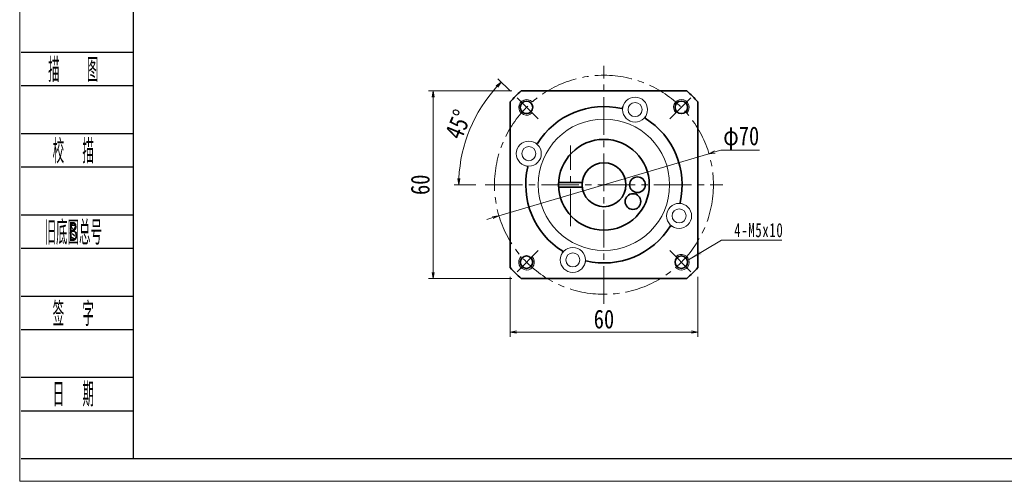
# Model space of a CAD drawing. Header units: millimetres. Extents: x -23 to 600, y -16 to 414.
# Tile 1 of 10: x -20 to 295, y -16 to 131. Entities that reach past the tile are written whole.
import ezdxf
from ezdxf.enums import TextEntityAlignment as Align

# ---------------------------------------------------------------- set-up
doc = ezdxf.new("R2010")
doc.units = ezdxf.units.MM
doc.linetypes.add('点画线', pattern=[18, 12, -2, 2, -2])
doc.layers.add('2细线层', color=4, linetype='Continuous')
doc.layers.add('6文字层', color=3, linetype='Continuous')
for name, color, linetype, lineweight in [('EB0_1', 7, 'Continuous', 35), ('中心线层', 1, '点画线', 18), ('图框_外框线', 7, 'Continuous', 18), ('尺寸线层', 3, 'Continuous', 18), ('粗实线层', 7, 'Continuous', 35), ('细实线层', 7, 'Continuous', 18)]:
    doc.layers.add(name, color=color, linetype=linetype, lineweight=lineweight)
doc.styles.add('PC_TEXTSTYLE', font='ISOCP.SHX', dxfattribs={"width": 0.707, "bigfont": 'GBCBIG.SHX'})
doc.styles.get("Standard").update_dxf_attribs({"font": 'SimSun.ttf'})
doc.styles.add('宋体', font='SimSun.ttf', dxfattribs={"width": 0.8})
doc.styles.add('标准', font='txt', dxfattribs={"width": 0.667})
doc.dimstyles.new('A水平标注$0', dxfattribs={"dimtxt": 3.5, "dimasz": 2, "dimexe": 1.5, "dimexo": 3, "dimgap": 1.1, "dimtad": 1, "dimtoh": 1, "dimdec": 4, "dimdsep": 46, "dimtxsty": '宋体', "dimblk": 'OPEN', "dimcen": 3, "dimclrd": 3, "dimclre": 3, "dimclrt": 6, "dimadec": 0, "dimazin": 0, "dimtm": 1e-09, "dimtfac": 1, "dimtdec": 4, "dimtix": 1, "dimtmove": 0, "dimatfit": 3, "dimldrblk": 'OPEN', "dimfxl": 0, "dimlwd": 13, "dimlwe": 13, "dimarcsym": 0})
doc.dimstyles.new('D直径标注φ25', dxfattribs={"dimtxt": 3.5, "dimasz": 2, "dimexe": 1, "dimexo": 3, "dimtad": 1, "dimtoh": 1, "dimdec": 1, "dimdsep": 46, "dimtxsty": '宋体', "dimblk": 'OPEN', "dimcen": 3, "dimclrd": 3, "dimclre": 3, "dimclrt": 130, "dimadec": 0, "dimazin": 0, "dimtm": 1e-09, "dimtfac": 1, "dimtdec": 1, "dimtmove": 0, "dimatfit": 0, "dimldrblk": 'OPEN', "dimfxl": 0, "dimlwd": 13, "dimlwe": 13, "dimarcsym": 0})

# ---------------------------------------------------------------- blocks, each defined once
blk = doc.blocks.new('_Open')
at = {"color": 0, "linetype": 'ByBlock', "lineweight": -2}
for p, q in [((-1, 0.17), (0, 0)), ((-1, -0.17), (0, 0)), ((0, 0), (-1, 0))]:
    blk.add_line(p, q, dxfattribs=at)
blk = doc.blocks.new('*D36')
at = {"layer": 'Defpoints', "color": 0, "transparency": 16777216}
for p in [(140.09, 108.6), (111.93, 48.6), (140.09, 48.6)]:
    blk.add_point(p, dxfattribs=at)
at = {"layer": '尺寸线层', "color": 3, "lineweight": 13, "transparency": 16777216}
for p, q in [((137.09, 108.6), (110.43, 108.6)), ((111.93, 106.6), (111.93, 50.6)), ((137.09, 48.6), (110.43, 48.6))]:
    blk.add_line(p, q, dxfattribs=at)
at = {"layer": '尺寸线层', "color": 3, "lineweight": 13, "transparency": 16777216, "xscale": 2, "yscale": 2, "zscale": 2}
for p, rotation in [((111.93, 108.6), 90), ((111.93, 48.6), 270)]:
    blk.add_blockref('_Open', p, dxfattribs=dict(at, rotation=rotation))
at = {"layer": '尺寸线层', "color": 6, "transparency": 16777216, "insert": (107.83, 78.6), "char_height": 6, "attachment_point": 5, "rotation": 90, "style": '宋体', "bg_fill": 3, "box_fill_scale": 1.1, "bg_fill_color": 256, "bg_fill_true_color": 13158600, "bg_fill_transparency": 0}
blk.add_mtext('60', dxfattribs=at)
blk = doc.blocks.new('*D37')
at = {"layer": 'Defpoints', "color": 0, "transparency": 16777216}
for p in [(138.77, 106.38), (145.51, 99.64), (128.55, 78.6), (204.55, 78.6)]:
    blk.add_point(p, dxfattribs=at)
at = {"layer": '尺寸线层', "color": 3, "lineweight": 13, "transparency": 16777216}
for p, q in [((136.65, 108.5), (132.66, 112.48)), ((125.55, 78.6), (118.63, 78.6))]:
    blk.add_line(p, q, dxfattribs=at)
blk.add_arc((166.55, 78.6), 46.42, 137.4688, 177.5312, dxfattribs=at)
at = {"layer": '尺寸线层', "color": 3, "lineweight": 13, "transparency": 16777216, "xscale": 2, "yscale": 2, "zscale": 2}
for p, rotation in [((133.72, 111.42), 46.23442076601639), ((120.13, 78.6), 268.7655792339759)]:
    blk.add_blockref('_Open', p, dxfattribs=dict(at, rotation=rotation))
at = {"layer": '尺寸线层', "color": 6, "transparency": 16777216, "insert": (119.97, 97.89), "char_height": 6, "attachment_point": 5, "rotation": 67.5, "style": '宋体', "bg_fill": 3, "box_fill_scale": 1.1, "bg_fill_color": 257, "bg_fill_transparency": 0}
blk.add_mtext('45%%d', dxfattribs=at)
at = {"layer": 'Defpoints', "color": 0, "transparency": 16777216}
blk.add_point((123.66, 96.36), dxfattribs=at)
blk = doc.blocks.new('*D38')
at = {"layer": 'Defpoints', "color": 0, "transparency": 16777216}
for p in [(200.11, 88.51), (132.98, 68.69)]:
    blk.add_point(p, dxfattribs=at)
at = {"layer": '尺寸线层', "color": 3, "lineweight": 13, "transparency": 16777216}
for p, q in [((132.98, 68.69), (200.11, 88.51)), ((202.03, 89.08), (203.95, 89.65)), ((203.95, 89.65), (216.29, 89.65)), ((131.06, 68.12), (129.14, 67.55))]:
    blk.add_line(p, q, dxfattribs=at)
at = {"layer": '尺寸线层', "color": 3, "lineweight": 13, "transparency": 16777216, "xscale": 2, "yscale": 2, "zscale": 2}
for p, rotation in [((200.11, 88.51), 196.4552360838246), ((132.98, 68.69), 16.45523608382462)]:
    blk.add_blockref('_Open', p, dxfattribs=dict(at, rotation=rotation))
at = {"layer": '尺寸线层', "color": 130, "transparency": 16777216, "insert": (210.43, 93.41), "char_height": 6, "attachment_point": 5, "style": '宋体'}
blk.add_mtext('φ70', dxfattribs=at)
blk = doc.blocks.new('*X9')
at = {"layer": '尺寸线层', "linetype": 'Continuous'}
blk.add_hatch(color=0, dxfattribs=at).paths.add_polyline_path([(-12.32, -6.29), (-8.74, -3.5), (-8.17, -4.46)], flags=0)
at = {"layer": '尺寸线层', "color": 0}
for p, q in [((0, 0), (17.48, 0)), ((-1.81, 0), (0, 0)), ((0, 0), (0, 0))]:
    blk.add_line(p, q, dxfattribs=at)
at = {"layer": '尺寸线层', "color": 0, "linetype": 'Continuous'}
blk.add_line((-12.32, -6.29), (-1.81, 0), dxfattribs=at)
at = {"layer": '尺寸线层', "color": 0, "insert": (2.25, 0.9), "char_height": 4.5, "width": 30.4628, "attachment_point": 7, "line_spacing_factor": 1.15057, "style": '标准'}
blk.add_mtext('\\T1.1;4-M5x10', dxfattribs=at)
blk = doc.blocks.new('*D46')
at = {"layer": 'Defpoints', "color": 0, "transparency": 16777216}
for p in [(136.55, 52.14), (196.55, 52.14), (196.55, 31.53)]:
    blk.add_point(p, dxfattribs=at)
at = {"layer": '尺寸线层', "color": 3, "lineweight": 13, "transparency": 16777216}
for p, q in [((136.55, 49.14), (136.55, 30.03)), ((196.55, 49.14), (196.55, 30.03)), ((138.55, 31.53), (194.55, 31.53))]:
    blk.add_line(p, q, dxfattribs=at)
at = {"layer": '尺寸线层', "color": 3, "lineweight": 13, "transparency": 16777216, "xscale": 2, "yscale": 2, "zscale": 2, "rotation": 180}
blk.add_blockref('_Open', (136.55, 31.53), dxfattribs=at)
at = {"layer": '尺寸线层', "color": 3, "lineweight": 13, "transparency": 16777216, "xscale": 2, "yscale": 2, "zscale": 2}
blk.add_blockref('_Open', (196.55, 31.53), dxfattribs=at)
at = {"layer": '尺寸线层', "color": 6, "transparency": 16777216, "insert": (166.55, 35.63), "char_height": 6, "attachment_point": 5, "style": '宋体', "bg_fill": 3, "box_fill_scale": 1.1, "bg_fill_color": 256, "bg_fill_true_color": 13158600, "bg_fill_transparency": 0}
blk.add_mtext('60', dxfattribs=at)

msp = doc.modelspace()

# ---------------------------------------------------------------- linework, layer by layer
at = {"layer": '2细线层'}
for p, q in [((-19.79842, 120.99477), (15.98471, 120.99477)), ((-19.79842, 110.29572), (15.98471, 110.29572)), ((-19.79842, 95.01137), (15.98471, 95.01137)), ((-19.79842, 84.31232), (15.98471, 84.31232)), ((-19.79842, 69.02796), (15.98471, 69.02796)), ((-19.79842, 58.32891), (15.98471, 58.32891)), ((-19.79842, 43.04455), (15.98471, 43.04455)), ((-19.79842, 32.34551), (15.98471, 32.34551)), ((-19.79842, 17.06115), (15.98471, 17.06115)), ((-19.79842, 6.3621), (15.98471, 6.3621)), ((-19.79842, -8.92226), (15.98471, -8.92226))]:
    msp.add_line(p, q, dxfattribs=at)
at = {"layer": 'EB0_1', "linetype": 'Continuous', "lineweight": 35}
for p, q in [((193.00431, 108.60025), (140.08928, 108.60025)), ((136.5468, 105.05777), (136.5468, 52.14274)), ((196.5468, 52.14274), (196.5468, 105.05777)), ((140.08928, 48.60025), (193.00431, 48.60025))]:
    msp.add_line(p, q, dxfattribs=at)
at = {"layer": 'EB0_1'}
for p, q in [((152.06621, 79.35025), (159.58709, 79.35025)), ((152.06621, 77.85025), (159.58709, 77.85025))]:
    msp.add_line(p, q, dxfattribs=at)
for centre, radius in [((166.5468, 78.60025), 14.5), ((166.5468, 78.60025), 7), ((177.26694, 78.60025), 2.5), ((175.83072, 73.24018), 2.5)]:
    msp.add_circle(centre, radius, dxfattribs=at)
for radius, start, end in [(40, 131.4096221, 138.5903779), (40, 41.4096221, 48.5903779), (25, 76.7068962, 148.2931038), (25, 346.7068962, 58.2931038), (25, 166.7068962, 238.2931038), (25, 256.7068962, 328.2931038), (40, 221.4096221, 228.5903779), (40, 311.4096221, 318.5903779)]:
    msp.add_arc((166.5468, 78.60025), radius, start, end, dxfattribs=at)
at = {"layer": '中心线层'}
for p, q in [((166.5468, 40.60025), (166.5468, 116.60025)), ((155.82665, 65.35025), (155.82665, 91.17025)), ((128.5468, 78.60025), (204.5468, 78.60025))]:
    msp.add_line(p, q, dxfattribs=at)
at = {"layer": '中心线层', "linetype": '点画线', "lineweight": 18}
for p, q in [((145.50691, 99.64014), (138.77007, 106.37698)), ((187.58668, 99.64014), (194.32352, 106.37698)), ((145.50691, 57.56037), (138.77007, 50.82353)), ((187.58668, 57.56037), (194.32352, 50.82353))]:
    msp.add_line(p, q, dxfattribs=at)
msp.add_circle((166.5468, 78.60025), 35, dxfattribs=at)
at = {"layer": '图框_外框线', "color": 3}
msp.add_lwpolyline([(-20.25231, -16.16966), (588.52964, -16.16966), (588.52964, 414.32615), (-20.25231, 414.32615)], close=True, dxfattribs=at)
at = {"layer": '图框_外框线', "color": 3, "lineweight": 25}
msp.add_lwpolyline([(15.98471, -8.92226), (581.28224, -8.92226), (581.28224, 407.07875), (15.98471, 407.07875)], close=True, dxfattribs=at)
at = {"layer": '粗实线层'}
for centre in [(141.79806, 103.34899), (191.29553, 103.34899), (141.79806, 53.85152), (191.29553, 53.85152)]:
    msp.add_circle(centre, 2, dxfattribs=at)
at = {"layer": '粗实线层', "lineweight": 18}
for centre, start, end in [((141.79806, 103.34899), 42.9532869, 315), ((191.29553, 103.34899), 312.9532869, 225), ((141.79806, 53.85152), 132.9532869, 45), ((191.29553, 53.85152), 222.9532869, 135)]:
    msp.add_arc(centre, 2.5, start, end, dxfattribs=at)
at = {"layer": '细实线层'}
for p, q in [((172.80105, 104.15185), (172.29511, 102.93042)), ((180.19208, 101.09039), (179.68615, 99.86895)), ((144.05666, 92.24554), (145.2781, 91.7396)), ((140.9952, 84.8545), (142.21663, 84.34857)), ((192.0984, 72.346), (190.87696, 72.85194)), ((189.03693, 64.95497), (187.81549, 65.4609)), ((152.90151, 56.11012), (153.40744, 57.33156)), ((160.29255, 53.04865), (160.79848, 54.27009))]:
    msp.add_line(p, q, dxfattribs=at)
for centre, radius in [((176.49657, 102.62112), 4), ((176.49657, 102.62112), 2.25), ((166.5468, 78.60025), 21), ((142.52593, 88.55002), 4), ((142.52593, 88.55002), 2.25), ((190.56766, 68.65048), 4), ((190.56766, 68.65048), 2.25), ((156.59703, 54.57938), 4), ((156.59703, 54.57938), 2.25)]:
    msp.add_circle(centre, radius, dxfattribs=at)

# ---------------------------------------------------------------- block references
at = {"layer": '尺寸线层'}
msp.add_blockref('*X9', (205.94917, 60.88308), dxfattribs=at)

# ---------------------------------------------------------------- texts
at = {"layer": '6文字层', "color": 3, "style": 'PC_TEXTSTYLE'}
for s, width, p in [('描   图', 0.6667, (-3.12073, 115.64525)), ('校  描', 0.667, (-3.12073, 89.66184)), ('旧底图总号', 0.667, (-3.12073, 63.67844)), ('签  字', 0.667, (-3.12073, 37.69503)), ('日  期', 0.667, (-3.1112, 11.86417))]:
    msp.add_text(s, height=7.642178, dxfattribs=dict(at, width=width)).set_placement(p, align=Align.MIDDLE)
at = {"layer": '6文字层', "width": 0.707}
msp.add_text('B', height=6.11374, dxfattribs=at).set_placement((-3.12073, 63.67844), align=Align.MIDDLE)

# ---------------------------------------------------------------- next in the draw order: dimensions: what is measured, and where the dimension line sits
at = {"layer": '尺寸线层'}
dim = msp.add_linear_dim(base=(111.92856, 48.60025), p1=(140.08928, 108.60025), p2=(140.08928, 48.60025), angle=270, dimstyle='A水平标注$0', override={"dimtxt": 6, "dimgap": 1.1, "dimtad": 1, "dimjust": 0, "dimdec": 4, "dimlfac": 1, "dimpost": '<>', "dimblk": 'Open', "dimse1": 0, "dimse2": 0, "dimsd1": 0, "dimsd2": 0, "dimtofl": 1, "dimtvp": 0.1, "dimtfill": 1, "dimtfillclr": 256}, dxfattribs=at)
dim.commit()
dim.dimension.update_dxf_attribs({"geometry": '*D36', "text_midpoint": (107.82856, 78.60025)})

# ---------------------------------------------------------------- next in the draw order: dimensions: what is measured, and where the dimension line sits
dim = msp.add_angular_dim_2l(base=(123.66151, 96.36392), line1=((145.50691, 99.64014), (138.77007, 106.37698)), line2=((128.5468, 78.60025), (204.5468, 78.60025)), dimstyle='A水平标注$0', override={"dimtxt": 6, "dimblk": 'Open', "dimtfill": 1, "dimtfillclr": 256}, dxfattribs=at)
dim.commit()
dim.dimension.update_dxf_attribs({"geometry": '*D37', "text_midpoint": (119.9665, 97.89444)})
dim = msp.add_linear_dim(base=(196.5468, 31.52589), p1=(136.5468, 52.14274), p2=(196.5468, 52.14274), dimstyle='A水平标注$0', override={"dimtxt": 6, "dimpost": '<>', "dimtvp": 0.1}, dxfattribs=at)
dim.commit()
dim.dimension.update_dxf_attribs({"geometry": '*D46', "text_midpoint": (166.5468, 35.62589)})

# ---------------------------------------------------------------- next in the draw order: dimensions: what is measured, and where the dimension line sits
dim = msp.add_diameter_dim_2p(p1=(132.98035, 68.68594), p2=(200.11324, 88.51457), dimstyle='D直径标注φ25', override={"dimtxt": 6, "dimpost": 'φ<>', "dimtfill": 0}, dxfattribs=at)
dim.commit()
dim.dimension.update_dxf_attribs({"geometry": '*D38', "text_midpoint": (210.43363, 89.64763), "dimtype": 163})

doc.saveas('drawing.dxf')
